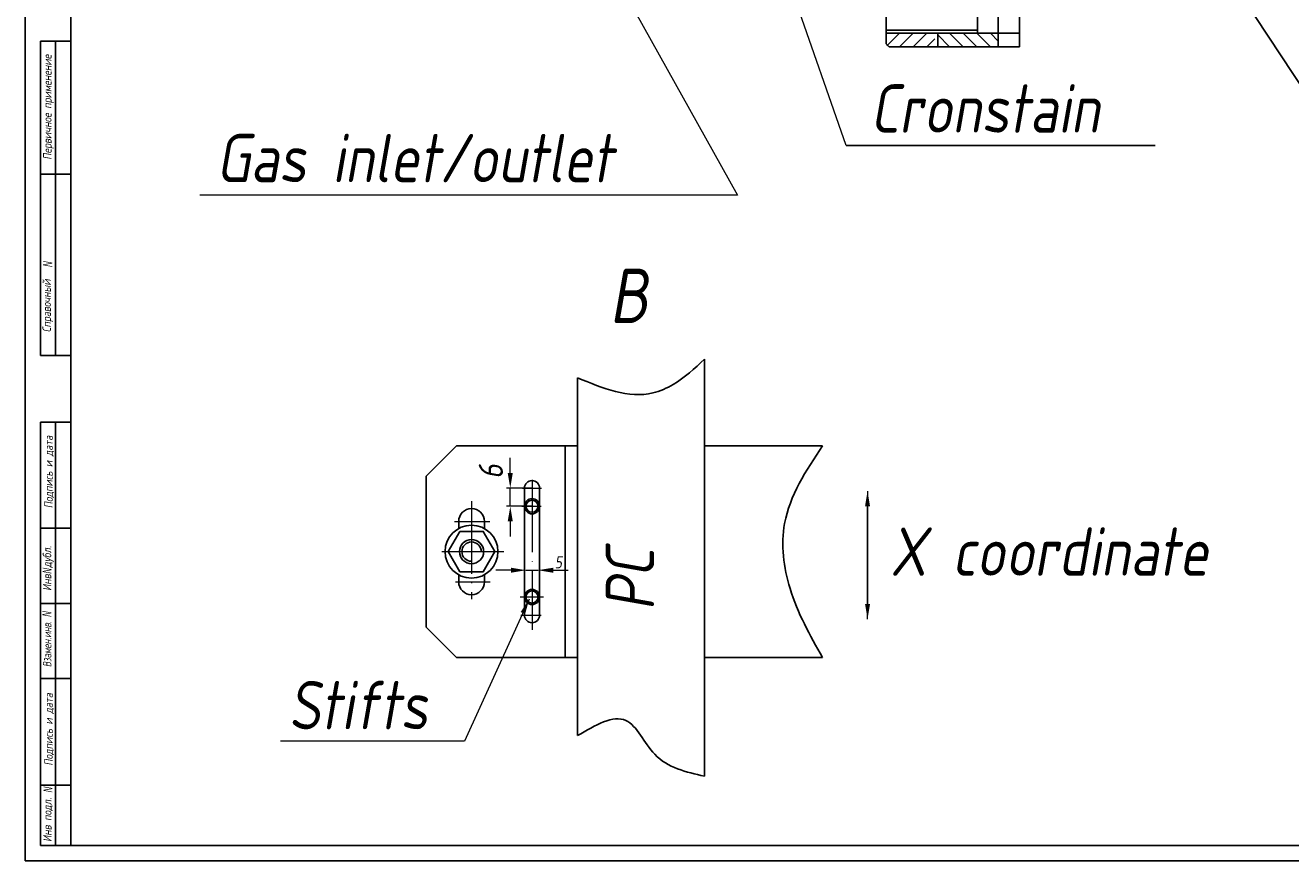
# Model space of a CAD drawing. Header units: millimetres. Extents: x -1577 to 1649, y 8206 to 9287.
# Tile 1 of 14: x -1577 to -1159, y 8460 to 8736. Entities that reach past the tile are written whole.
import ezdxf
from ezdxf.enums import TextEntityAlignment as Align

# ---------------------------------------------------------------- set-up
doc = ezdxf.new("R2010")
doc.units = ezdxf.units.MM
doc.linetypes.add('ACAD_ISO04W100', pattern=[30, 24, -3, 0, -3])
doc.layers.add('1', color=3, linetype='Continuous')
for name, color, linetype, lineweight in [('DIM', 3, 'Continuous', 15), ('HATCH', 4, 'Continuous', 20), ('OSI', 3, 'ACAD_ISO04W100', 15)]:
    doc.layers.add(name, color=color, linetype=linetype, lineweight=lineweight)
doc.styles.add('ROMANS', font='romans.shx', dxfattribs={"width": 0.8, "oblique": 10})
doc.styles.add('STANDART', font='txt', dxfattribs={"width": 0.6, "oblique": 10, "height": 5})
doc.dimstyles.new('ISO-25', dxfattribs={"dimtxt": 4, "dimasz": 5, "dimexe": 1.25, "dimexo": 0, "dimtad": 1, "dimtoh": 1, "dimdec": 0, "dimzin": 1, "dimtxsty": 'ROMANS', "dimcen": -3, "dimclrd": 256, "dimclre": 256, "dimclrt": 256, "dimazin": 0, "dimtfac": 1, "dimtdec": 0, "dimtmove": 0, "dimatfit": 3, "dimfxl": 0, "dimlwd": -1, "dimarcsym": 0})

msp = doc.modelspace()

# ---------------------------------------------------------------- linework, layer by layer
at = {"color": 7}
for p, q in [((-1577.07, 9175.86), (-1577.07, 8459.96)), ((-1562.07, 9170.86), (-1562.07, 8464.96)), ((-1572.07, 8730.96), (-1572.07, 8626.96)), ((-1562.07, 8464.96), (-1562.07, 8730.96)), ((-1562.07, 8730.74), (-1562.07, 8464.96)), ((-1572.07, 8686.96), (-1562.07, 8686.96)), ((-1562.07, 8626.96), (-1569.07, 8626.96)), ((-1572.07, 8464.96), (-1572.07, 8604.96)), ((-1572.07, 8604.96), (-1562.07, 8604.96)), ((-1567.07, 8604.96), (-1567.07, 8464.96)), ((-1572.07, 8544.96), (-1562.07, 8544.96)), ((-1572.07, 8520.19), (-1562.07, 8520.19)), ((-1572.07, 8484.96), (-1562.07, 8484.96)), ((-1562.07, 8464.96), (-947.81, 8464.96)), ((-1577.07, 8459.96), (-1577.07, 8459.96))]:
    msp.add_line(p, q, dxfattribs=at)
at = {"ltscale": 5}
msp.add_line((-1292.36, 8855.05), (-1292.36, 8730.05), dxfattribs=at)
for p, q in [((-1255.36, 8757.05), (-1255.36, 8729.05)), ((-1248.36, 8748), (-1248.36, 8729.05)), ((-1262.25, 8743.48), (-1262.25, 8733.53)), ((-1292.36, 8734.55), (-1262.25, 8734.55)), ((-1292.36, 8733.55), (-1248.36, 8733.55)), ((-1275.36, 8733.55), (-1275.36, 8729.05)), ((-1572.07, 8730.96), (-1562.07, 8730.96)), ((-1567.07, 8626.96), (-1567.07, 8730.96)), ((-1292.36, 8730.05), (-1291.36, 8729.05)), ((-1291.36, 8729.05), (-1255.36, 8729.05)), ((-1572.07, 8626.96), (-1562.07, 8626.96)), ((-1558.95, 8464.96), (-1572.07, 8464.96)), ((-483.72, 8459.96), (-1577.07, 8459.96))]:
    msp.add_line(p, q)
at = {"lineweight": -2, "ltscale": 0.3}
for p, q in [((-1272.38, 8729.1), (-1248.36, 8729.1)), ((-1352.51, 8625.8), (-1352.51, 8487.9)), ((-1394.51, 8619.66), (-1394.51, 8501.3)), ((-1444.51, 8587.15), (-1434.51, 8597.15)), ((-1434.51, 8597.15), (-1394.51, 8597.15)), ((-1398.51, 8597.15), (-1398.51, 8527.15)), ((-1352.51, 8597.15), (-1313.43, 8597.15)), ((-1444.51, 8587.15), (-1444.51, 8537.15)), ((-1412.01, 8541.15), (-1412.01, 8583.15)), ((-1407.01, 8541.15), (-1407.01, 8583.15)), ((-1433.76, 8572.15), (-1433.76, 8569.8)), ((-1425.26, 8572.15), (-1425.26, 8569.8)), ((-1433.76, 8552.15), (-1433.76, 8554.5)), ((-1425.26, 8554.5), (-1425.26, 8552.15)), ((-1434.51, 8527.15), (-1444.51, 8537.15)), ((-1434.51, 8527.15), (-1394.51, 8527.15)), ((-1352.51, 8527.15), (-1313.43, 8527.15))]:
    msp.add_line(p, q, dxfattribs=at)
at = {"color": 3}
msp.add_line((-1572.07, 8569.96), (-1562.07, 8569.96), dxfattribs=at)
at = {"lineweight": -2, "ltscale": 0.3}
msp.add_lwpolyline([(-1433.36, 8568.82), (-1437.21, 8562.15), (-1433.36, 8555.48), (-1425.66, 8555.48), (-1421.81, 8562.15), (-1425.66, 8568.82)], close=True, dxfattribs=at)
for centre, radius in [((-1409.51, 8577.15), 2.5), ((-1409.51, 8577.15), 2), ((-1429.51, 8562.15), 8.75), ((-1429.51, 8562.15), 4), ((-1409.51, 8547.15), 2.5), ((-1409.51, 8547.15), 2)]:
    msp.add_circle(centre, radius, dxfattribs=at)
for centre, radius, start, end in [((-1409.51, 8583.15), 2.5, 0, 180), ((-1429.51, 8572.15), 4.25, 0, 180), ((-1429.51, 8562.15), 3.2, 0, 270), ((-1429.51, 8552.15), 4.25, 180, 0), ((-1409.51, 8541.15), 2.5, 180, 0)]:
    msp.add_arc(centre, radius, start, end, dxfattribs=at)
for points in [[(-1394.51, 8619.66), (-1369.51, 8614.64), (-1362.81, 8617.43), (-1352.51, 8625.8)], [(-1313.43, 8597.15), (-1325.98, 8571.44), (-1324.19, 8549.93), (-1313.43, 8527.15)], [(-1394.51, 8501.3), (-1378.45, 8506.32), (-1368.95, 8495.15), (-1352.51, 8487.9)]]:
    msp.add_spline(points, degree=3, dxfattribs=at)
at = {"layer": 'DIM'}
for p, q in [((-1448.65, 8872.08), (-1341.54, 8679.97)), ((-1305.68, 8696.47), (-1333.35, 8776.23)), ((-1341.54, 8679.97), (-1519.37, 8679.97)), ((-1416.7, 8588.15), (-1416.7, 8593.15)), ((-1409.51, 8583.15), (-1417.95, 8583.15)), ((-1416.7, 8577.15), (-1416.7, 8583.15)), ((-1409.51, 8577.15), (-1417.95, 8577.15)), ((-1416.7, 8572.15), (-1416.7, 8567.15)), ((-1416.51, 8556), (-1421.51, 8556)), ((-1411.51, 8556), (-1407.51, 8556)), ((-1402.51, 8556), (-1397.51, 8556))]:
    msp.add_line(p, q, dxfattribs=at)
at = {"layer": 'DIM', "lineweight": -2, "ltscale": 0.3}
for p, q in [((-1142.33, 8696.49), (-1202.81, 8788.31)), ((-1305.68, 8696.47), (-1203.49, 8696.47))]:
    msp.add_line(p, q, dxfattribs=at)
at = {"layer": 'DIM'}
for points in [[(-1417.54, 8588.15), (-1415.87, 8588.15), (-1416.7, 8583.15)], [(-1417.54, 8572.15), (-1415.87, 8572.15), (-1416.7, 8577.15)], [(-1416.51, 8556.83), (-1416.51, 8555.16), (-1411.51, 8556)], [(-1402.51, 8556.83), (-1402.51, 8555.16), (-1407.51, 8556)]]:
    msp.add_solid(points, dxfattribs=at)
at = {"layer": 'HATCH', "lineweight": -2, "ltscale": 0.3}
for p, q in [((-1292.16, 8729.35), (-1287.96, 8733.55)), ((-1287.97, 8729.05), (-1283.47, 8733.55)), ((-1283.48, 8729.05), (-1278.98, 8733.55)), ((-1271.41, 8729.05), (-1275.36, 8733.01)), ((-1266.92, 8729.05), (-1271.42, 8733.55)), ((-1262.43, 8729.05), (-1266.93, 8733.55)), ((-1257.94, 8729.05), (-1262.44, 8733.55)), ((-1255.36, 8730.97), (-1257.95, 8733.55)), ((-1278.99, 8729.05), (-1276.36, 8731.67))]:
    msp.add_line(p, q, dxfattribs=at)
at = {"layer": 'OSI'}
for p, q in [((-1412.64, 8583.15), (-1406.42, 8583.15)), ((-1409.51, 8585.93), (-1409.51, 8536.27)), ((-1429.51, 8578.83), (-1429.51, 8546.47)), ((-1412.86, 8577.15), (-1406.47, 8577.15)), ((-1435.13, 8572.15), (-1423.48, 8572.15)), ((-1439.34, 8562.15), (-1418.88, 8562.15)), ((-1434.78, 8552.15), (-1423.36, 8552.15)), ((-1413.42, 8547.15), (-1405.69, 8547.15)), ((-1413.26, 8541.15), (-1406.51, 8541.15))]:
    msp.add_line(p, q, dxfattribs=at)

# ---------------------------------------------------------------- texts
at = {"color": 3, "style": 'ROMANS', "oblique": 10}
for s, width, p in [('Первичное применение', 0.8, (-1569.41, 8709.1)), ('Справочный', 0.8, (-1569.63, 8643.45)), ('Подпись и дата', 0.8, (-1569.16, 8588.48)), ('Инв. дубл.', 0.8, (-1569.51, 8556.6)), ('Взамен.инв.', 0.7, (-1569.85, 8531.52)), ('Подпись и дата', 0.8, (-1569.16, 8503.36)), ('Инв подл.', 0.8, (-1569.56, 8473.46))]:
    msp.add_text(s, height=2.8, rotation=90, dxfattribs=dict(at, width=width)).set_placement(p, align=Align.MIDDLE)
at = {"color": 3, "style": 'STANDART', "oblique": 10, "width": 0.6}
for s, p in [('N', (-1568.18, 8656.11)), ('N', (-1568.37, 8554.72)), ('N', (-1568.47, 8540.44)), ('N                 ', (-1568.09, 8482.37))]:
    msp.add_text(s, height=3, rotation=90, dxfattribs=at).set_placement(p)
at = {"color": 3, "lineweight": -2, "ltscale": 0.3, "insert": (-1377.53, 8646.74), "char_height": 18, "attachment_point": 5, "style": 'ROMANS'}
msp.add_mtext('B', dxfattribs=at)
at = {"layer": '1', "style": 'ROMANS', "oblique": 10, "width": 0.8}
for s, p in [('Cronstain', (-1297.71, 8700.67)), ('Gas inlet/outlet', (-1513.98, 8684.28)), ('X coordinate', (-1291.12, 8554.16)), ('Stifts', (-1489.98, 8503.4))]:
    msp.add_text(s, height=16, dxfattribs=at).set_placement(p)
msp.add_text('PC', height=16, rotation=90, dxfattribs=at).set_placement((-1369.12, 8542.61))
at = {"layer": 'DIM', "insert": (-1423.12, 8588.59), "char_height": 8, "attachment_point": 5, "rotation": 90, "style": 'ROMANS'}
msp.add_mtext('6', dxfattribs=at)
at = {"layer": 'DIM', "insert": (-1400.79, 8558.62), "char_height": 4, "attachment_point": 5, "style": 'ROMANS'}
msp.add_mtext('5', dxfattribs=at)

# ---------------------------------------------------------------- leaders
at = {"layer": 'DIM'}
for points in [[(-1298.56, 8582.17), (-1298.56, 8541.91)], [(-1298.56, 8539.83), (-1298.56, 8580.09)], [(-1410.45, 8546.41), (-1431.83, 8499.5), (-1492.69, 8499.5)]]:
    msp.add_leader(points, dimstyle='ISO-25', override={"dimgap": 0.625, "dimtad": 0}, dxfattribs=at)

doc.saveas('drawing.dxf')
